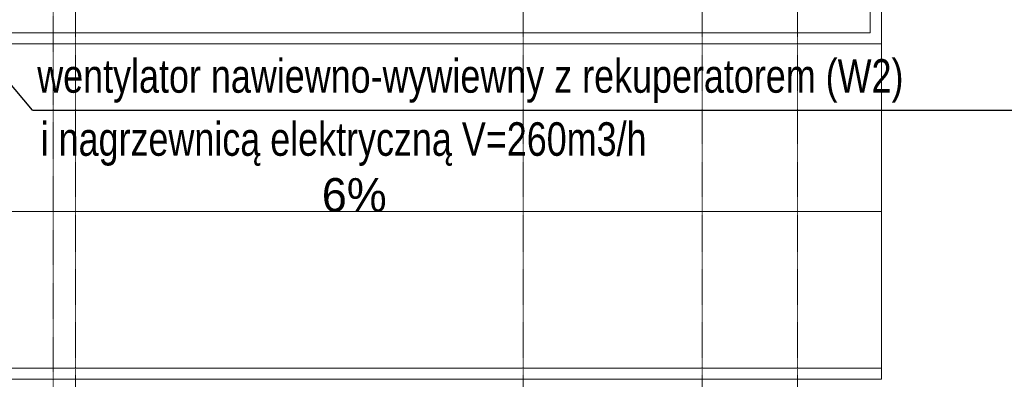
# Model space of a CAD drawing. Header units: millimetres. Extents: x 49908 to 79848, y -11883 to -3092.
# Tile 199 of 222: x 77665 to 78105, y -6787 to -6626. Entities that reach past the tile are written whole.
import ezdxf

# ---------------------------------------------------------------- set-up
doc = ezdxf.new("R2010")
doc.units = ezdxf.units.MM
doc.linetypes.add('DASHDOT', pattern=[1, 0.5, -0.25, 0, -0.25])
doc.layers.get('0').update_dxf_attribs({"color": 9, "lineweight": 9})
for name, color, linetype, lineweight in [('A_CIENKA', 9, 'Continuous', 9), ('A_OSIE', 9, 'DASHDOT', 9), ('\x9dciany', 9, 'Continuous', 9)]:
    doc.layers.add(name, color=color, linetype=linetype, lineweight=lineweight)
doc.layers.add('S_W_Opis', color=7, linetype='Continuous', true_color=0xb000eb)
doc.styles.add('ROMANS', font='romanpl.shx', dxfattribs={"bigfont": 'romanbigpl.shx'})

msp = doc.modelspace()

# ---------------------------------------------------------------- linework, layer by layer
for p, q in [((78050.47, -6786.63), (78050.47, -6636.63)), ((77550.47, -6711.63), (78050.47, -6711.63)), ((78050.47, -6781.63), (77550.47, -6781.63)), ((78050.47, -6786.63), (77550.47, -6786.63))]:
    msp.add_line(p, q)
at = {"layer": 'A_CIENKA'}
msp.add_lwpolyline([(78045.47, -6426.63), (78045.47, -6631.63), (77425.47, -6631.63)], dxfattribs=at)
at = {"layer": 'A_OSIE', "ltscale": 0.3, "transparency": 33554559}
for p, q in [((77680.47, -3898.75), (77680.47, -7144.42)), ((77690.47, -3902.99), (77690.47, -7140.05)), ((77890.47, -3902.99), (77890.47, -7140.05)), ((77970.47, -3902.99), (77970.47, -7140.05)), ((78012.97, -3902.99), (78012.97, -7140.05))]:
    msp.add_line(p, q, dxfattribs=at)
at = {"layer": 'S_W_Opis', "color": 1, "ltscale": 0.1}
msp.add_line((77671.18, -6666.32), (77428.54, -6379.09), dxfattribs=at)
at = {"layer": 'S_W_Opis', "color": 3, "ltscale": 0.1}
msp.add_line((77671.18, -6666.32), (78192.37, -6666.32), dxfattribs=at)
at = {"layer": '\x9dciany'}
for p, q in [((78050.47, -5826.63), (78050.47, -6636.63)), ((78050.47, -6636.63), (77425.47, -6636.63))]:
    msp.add_line(p, q, dxfattribs=at)

# ---------------------------------------------------------------- texts
at = {"layer": 'A_CIENKA', "insert": (77800.47, -6696.63), "char_height": 15, "attachment_point": 1}
msp.add_mtext_dynamic_manual_height_columns('6%', width=45.7777, gutter_width=17.5, heights=[0], dxfattribs=at)
at = {"layer": 'S_W_Opis', "lineweight": 18, "style": 'ROMANS', "width": 0.8}
for s, p in [('wentylator nawiewno-wywiewny z rekuperatorem (W2)', (77673.31, -6658.46)), ('i nagrzewnicą elektryczną V=260m3/h', (77674.84, -6686.67))]:
    msp.add_text(s, height=15, dxfattribs=at).set_placement(p)

doc.saveas('drawing.dxf')
